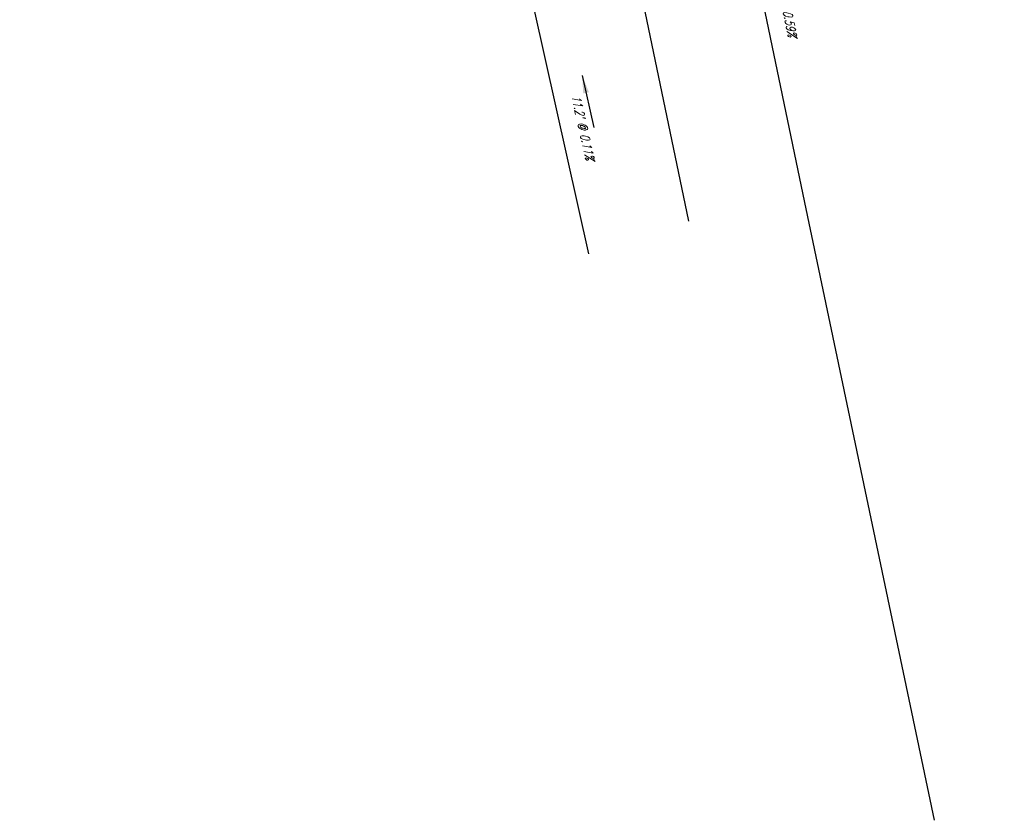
# Model space of a CAD drawing. Extents: x 167754 to 212748, y 396132 to 454338.
# Tile 109 of 150: x 212638 to 212682, y 397758 to 397794. Entities that reach past the tile are written whole.
import ezdxf
from ezdxf.enums import TextEntityAlignment as Align

# ---------------------------------------------------------------- set-up
doc = ezdxf.new("R2010")
doc.units = 0
doc.header["$MEASUREMENT"] = 0
doc.layers.add('0_EX. 3DP', color=31, linetype='CONTINUOUS', plot=False)
doc.styles.add('romans', font='romans.shx', dxfattribs={"width": 0.75, "oblique": 22.5})
doc.dimstyles.new('4P', dxfattribs={"dimscale": 4, "dimtxt": 0.14, "dimasz": 0.14, "dimexe": 0.05, "dimexo": 0.05, "dimgap": 0.05, "dimtad": 1, "dimzin": 0, "dimdsep": 46, "dimtxsty": 'romans', "dimcen": 0, "dimdle": 0.1, "dimclrd": 1, "dimclre": 1, "dimclrt": 7, "dimaunit": 1, "dimadec": 4, "dimazin": 0, "dimtfac": 1, "dimtmove": 0, "dimatfit": 2, "dimfxl": 1, "dimtvp": 1, "dimtolj": 1, "dimtzin": 0, "dimarcsym": 0})

msp = doc.modelspace()

# ---------------------------------------------------------------- linework, layer by layer
at = {"layer": '0_EX. 3DP'}
for points in [[(212682.293, 397830.067, 1071.33), (212677.749, 397822.648, 1071.358), (212674.03, 397816.865, 1071.376), (212669.653, 397802.855, 1071.788), (212673.287, 397785.379, 1071.894), (212679.135, 397757.54, 1072.075)], [(212637.938, 397815.746, 1072.079), (212653.253, 397803.616, 1071.834), (212661.109, 397794.038, 1071.948), (212663.557, 397783.068, 1071.96)], [(212668.076, 397784.543, 1071.985), (212664.072, 397803.813, 1071.918), (212661.455, 397815.868, 1071.862)]]:
    msp.add_polyline3d(points, dxfattribs=at)

# ---------------------------------------------------------------- texts
at = {"layer": '0_EX. 3DP', "style": 'romans', "oblique": 22.5, "width": 0.75}
for s, rotation, p in [("17.8' @ 0.59%", 281.7468, (212672.253, 397794.28)), ("11.2' @ 0.11%", 282.5797, (212663.114, 397788.727))]:
    msp.add_text(s, height=0.4, rotation=rotation, dxfattribs=at).set_placement(p, align=Align.CENTER)

# ---------------------------------------------------------------- leaders
at = {"layer": '0_EX. 3DP'}
msp.add_leader([(212663.277, 397791.101), (212663.8, 397788.759)], dimstyle='4P', override={"dimscale": 1, "dimtxt": 0.12, "dimasz": 0.8, "dimdec": 2}, dxfattribs=at)

doc.saveas('drawing.dxf')
